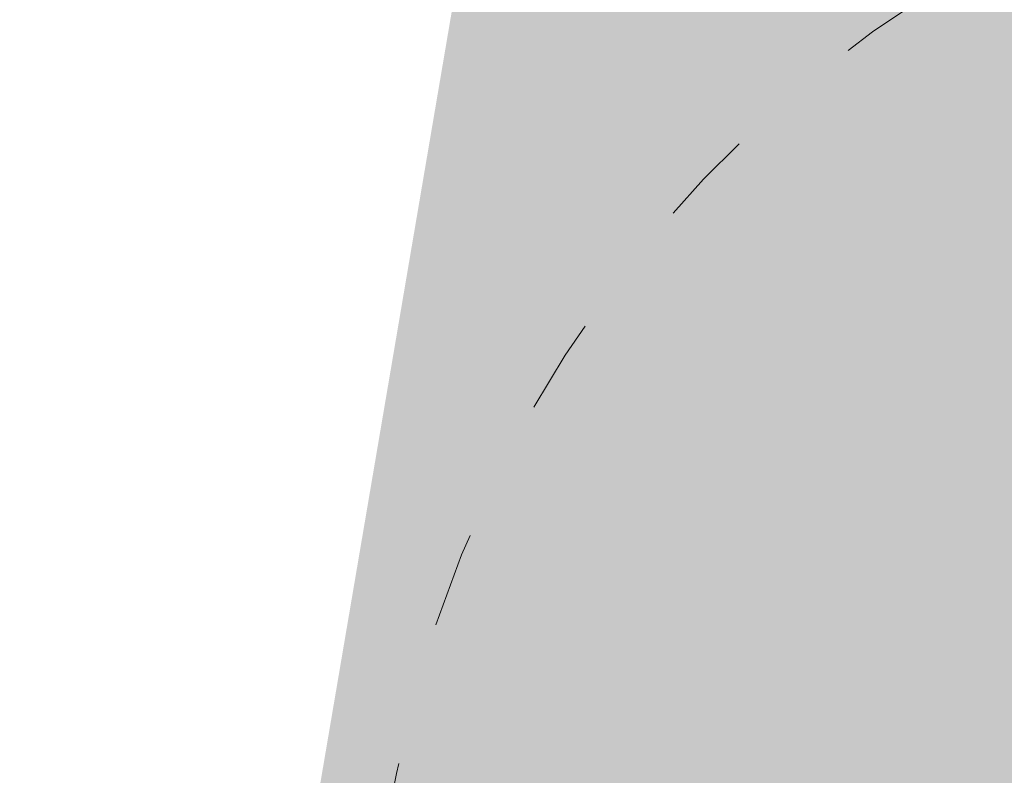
# Model space of a CAD drawing. Header units: inches. Extents: x -433 to 341, y -109 to 237.
# Tile 119 of 256: x -350.557 to -349.322, y 36.348 to 37.296. Entities that reach past the tile are written whole.
import ezdxf

# ---------------------------------------------------------------- set-up
doc = ezdxf.new("R2010")
doc.units = ezdxf.units.IN
doc.header["$MEASUREMENT"] = 0
doc.linetypes.add('ACAD_ISO03W100', pattern=[30, 12, -18])
for name, color, linetype, lineweight in [('1_mata', 7, 'Continuous', 5), ('1_projektowane', 7, 'Continuous', 5), ('1_trawa', 82, 'Continuous', 5), ('strefa', 7, 'ACAD_ISO03W100', 5)]:
    doc.layers.add(name, color=color, linetype=linetype, lineweight=lineweight)
picture_1 = doc.add_image_def('image1.jpg', size_in_pixel=(9921, 7015))

# ---------------------------------------------------------------- blocks, each defined once
blk = doc.blocks.new('fkkffkkf')
at = {"layer": 'strefa', "color": 0, "ltscale": 0.01}
blk.add_lwpolyline([(122.6177, 25.3827, 0.257734), (121.3483, 26.0836), (120.4327, 26.0836, 0.138494), (119.6481, 25.862, 0.366444), (118.3956, 24.3826), (118.3956, 23.9123, 0.238766), (119.0079, 22.7032, 0.323841), (120.4327, 21.6723), (121.3483, 21.6723, 0.258033), (122.6186, 22.3746, 0.253075), (123.2801, 23.621), (123.2801, 24.1357, 0.253264)], format="xyb", close=True, dxfattribs=at)

msp = doc.modelspace()

# ---------------------------------------------------------------- hatches: boundary and pattern name
at = {"layer": '1_trawa'}
h = msp.add_hatch(dxfattribs=at)
h.set_pattern_fill('GRASS', color=256, scale=0.5)
h.set_pattern_definition([(90, (-330.8982, 0), (-0.3535534, 0.3535534), [0.09375, -0.6133568]), (45, (-330.8982, 0), (-0.3535534, 0.3535534), [0.09375, -0.40625]), (135, (-330.8982, 0), (-0.3535534, -0.3535534), [0.09375, -0.40625])])
h.paths.add_polyline_path([(-348.534, 46.0021), (-350.5175, 34.3585), (-350.4589, 34.3585), (-350.8046, 32.7514), (-347.0678, 32.1178), (-347.4656, 33.4722), (-344.5872, 34.3177), (-344.4051, 36.9465), (-345.878, 37.2304), (-344.9316, 42.1401), (-341.9859, 41.5722), (-342.9322, 36.6626), (-344.4051, 36.9465), (-344.5872, 34.3177), (-344.5139, 34.0681), (-344.0702, 32.5577), (-341.818, 33.1037), (-338.6447, 33.2189), (-338.8526, 34.7997), (-337.3591, 34.9223), (-335.5616, 43.6288), (-343.3637, 45.1889)])
h.paths.add_polyline_path([(-350.8046, 32.7514), (-351.6667, 28.2246), (-344.9454, 27.0189), (-338.427, 28.8347), (-338.2728, 28.8692), (-338.4126, 30.1563), (-338.5852, 33.2267), (-341.818, 33.1037), (-344.0702, 32.5577), (-342.8962, 28.5609), (-345.7746, 27.7154), (-347.0678, 32.1178)])
h.paths.add_polyline_path([(-338.8049, 12.4075), (-337.7845, 20.6073), (-350.6691, 21.5558), (-350.5378, 24.1561), (-357.276, 24.533), (-357.5885, 18.9399), (-357.0399, 18.9093), (-356.99, 18.9066), (-357.0713, 17.411), (-351.5812, 17.0688), (-351.3207, 19.5543), (-345.1459, 19.2738), (-345.5172, 13.3328)])
h.paths.add_polyline_path([(-357.4947, 20.6175), (-370.0389, 21.1882), (-370.5199, 12.2972), (-360.3926, 11.5827), (-359.9334, 19.1059), (-363.299, 19.3045), (-363.4619, 16.3089), (-365.4589, 16.4175), (-365.5403, 14.9197), (-369.5344, 15.1368), (-369.1499, 19.6496), (-357.5859, 18.9412)])

# ---------------------------------------------------------------- block references
at = {"layer": '1_projektowane', "rotation": 78.92617656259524}
msp.add_blockref('fkkffkkf', (-347.7945, -87.7484), dxfattribs=at)

# ---------------------------------------------------------------- pictures from other files: only their frames are drawn
at = {"layer": '1_mata'}
image = msp.add_image(picture_1, insert=(-284.1864, -108.6544), size_in_units=(210.5211, 148.8565), rotation=90, dxfattribs=dict(at, fade=30))
image.dxf.flags = 7

doc.saveas('drawing.dxf')
